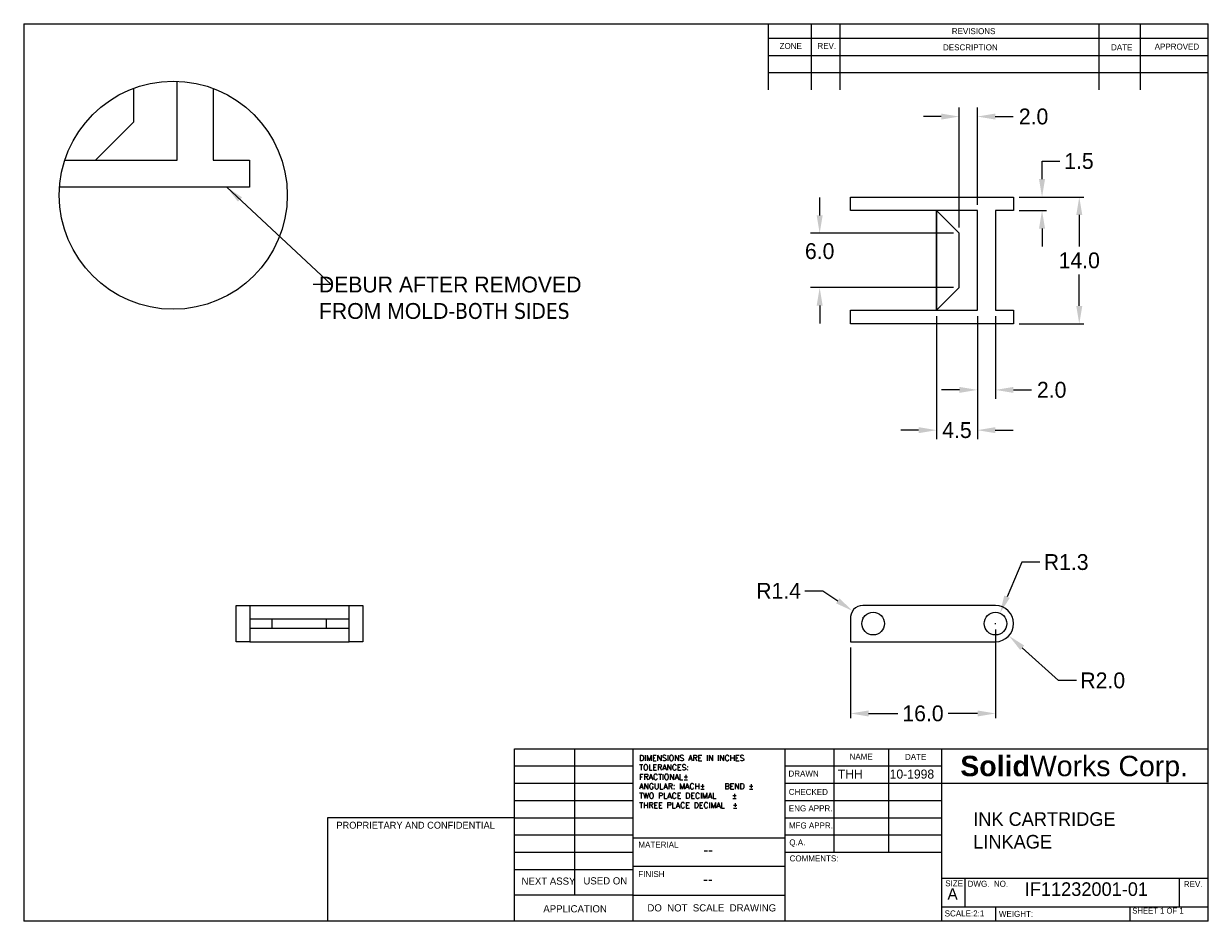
# Model space of a CAD drawing. Extents: x 8 to 270, y 10 to 208.
import ezdxf

# ---------------------------------------------------------------- set-up
doc = ezdxf.new("R2010")
doc.units = 0
doc.header["$LTSCALE"] = 0.1
doc.header["$MEASUREMENT"] = 0
doc.header["$PDSIZE"] = -1
for name, color, linetype in [('Detail', 30, 'Continuous'), ('DIM', 5, 'Continuous'), ('OBJECT', 4, 'Continuous'), ('TITLE', 1, 'Continuous')]:
    doc.layers.add(name, color=color, linetype=linetype)
doc.styles.add('SLDTEXTSTYLE0', font='Century Gothic.TTF')
doc.styles.get("Standard").update_dxf_attribs({"font": 'Century Gothic'})
doc.dimstyles.get("Standard").update_dxf_attribs({"dimtxt": 0.18, "dimasz": 0.18, "dimexe": 0.18, "dimexo": 0.0625, "dimgap": 0.09, "dimtad": 0, "dimtih": 1, "dimtoh": 1, "dimdec": 4, "dimzin": 0, "dimdsep": 46, "dimtxsty": 'Standard', "dimcen": 0.09, "dimadec": 0, "dimazin": 0, "dimtfac": 1, "dimtdec": 4, "dimtofl": 0, "dimtmove": 0, "dimatfit": 0, "dimfxl": 0, "dimtolj": 1, "dimtzin": 0, "dimarcsym": 0})

# ---------------------------------------------------------------- blocks, each defined once
blk = doc.blocks.new('*D2')
at = {"layer": 'DEFPOINTS', "color": 0, "linetype": 'Continuous'}
for p in [(226.99, 169.82), (226.99, 141.82), (241.5, 141.82)]:
    blk.add_point(p, dxfattribs=at)
at = {"layer": 'DIM', "color": 2, "linetype": 'Continuous', "lineweight": 9}
for p, q in [((228.26, 169.82), (242.5, 169.82)), ((228.26, 141.82), (242.5, 141.82))]:
    blk.add_line(p, q, dxfattribs=at)
at = {"layer": 'DIM', "color": 3, "linetype": 'Continuous', "lineweight": 9}
for p, q in [((241.5, 165.86), (241.5, 158.93)), ((241.5, 145.78), (241.5, 152.71))]:
    blk.add_line(p, q, dxfattribs=at)
at = {"layer": 'DIM', "color": 3, "linetype": 'Continuous'}
for points in [[(240.84, 165.86), (242.17, 165.86), (241.5, 169.82)], [(240.84, 145.78), (242.17, 145.78), (241.5, 141.82)]]:
    blk.add_solid(points, dxfattribs=at)
at = {"layer": 'DIM', "color": 1, "linetype": 'Continuous', "insert": (241.5, 155.82), "char_height": 3.5, "attachment_point": 5}
blk.add_mtext('\\A1;14.0', dxfattribs=at)
blk = doc.blocks.new('*D3')
at = {"layer": 'DEFPOINTS', "color": 0, "linetype": 'Continuous'}
for p in [(226.99, 169.82), (233.28, 169.82), (226.99, 166.82)]:
    blk.add_point(p, dxfattribs=at)
at = {"layer": 'DIM', "color": 3, "linetype": 'Continuous', "lineweight": 9}
for p, q in [((233.28, 173.78), (233.28, 177.75)), ((233.28, 177.75), (237.24, 177.75)), ((233.28, 162.86), (233.28, 158.9))]:
    blk.add_line(p, q, dxfattribs=at)
at = {"layer": 'DIM', "color": 2, "linetype": 'Continuous', "lineweight": 9}
for p, q in [((228.26, 169.82), (234.28, 169.82)), ((228.26, 166.82), (234.28, 166.82))]:
    blk.add_line(p, q, dxfattribs=at)
at = {"layer": 'DIM', "color": 3, "linetype": 'Continuous'}
for points in [[(232.61, 173.78), (233.94, 173.78), (233.28, 169.82)], [(232.61, 162.86), (233.94, 162.86), (233.28, 166.82)]]:
    blk.add_solid(points, dxfattribs=at)
at = {"layer": 'DIM', "color": 1, "linetype": 'Continuous', "insert": (241.43, 177.75), "char_height": 3.5, "attachment_point": 5}
blk.add_mtext('\\A1;1.5', dxfattribs=at)
blk = doc.blocks.new('*D4')
at = {"layer": 'DEFPOINTS', "color": 0, "linetype": 'Continuous'}
for p in [(222.99, 75.66), (190.99, 71.66), (222.99, 55.83)]:
    blk.add_point(p, dxfattribs=at)
at = {"layer": 'DIM', "color": 2, "linetype": 'Continuous', "lineweight": 9}
for p, q in [((222.99, 74.39), (222.99, 54.83)), ((190.99, 70.39), (190.99, 54.83))]:
    blk.add_line(p, q, dxfattribs=at)
at = {"layer": 'DIM', "color": 3, "linetype": 'Continuous', "lineweight": 9}
for p, q in [((194.96, 55.83), (201.42, 55.83)), ((219.03, 55.83), (212.56, 55.83))]:
    blk.add_line(p, q, dxfattribs=at)
at = {"layer": 'DIM', "color": 3, "linetype": 'Continuous'}
for points in [[(194.96, 56.49), (194.96, 55.17), (190.99, 55.83)], [(219.03, 56.49), (219.03, 55.17), (222.99, 55.83)]]:
    blk.add_solid(points, dxfattribs=at)
at = {"layer": 'DIM', "color": 1, "linetype": 'Continuous', "insert": (206.99, 55.83), "char_height": 3.5, "attachment_point": 5}
blk.add_mtext('\\A1;16.0', dxfattribs=at)
blk = doc.blocks.new('*D5')
at = {"layer": 'DEFPOINTS', "color": 0, "linetype": 'Continuous'}
for p in [(191.45, 78.46), (193.7, 76.93)]:
    blk.add_point(p, dxfattribs=at)
at = {"layer": 'DIM', "color": 3, "linetype": 'Continuous', "lineweight": 9}
for p, q in [((180.93, 82.91), (184.9, 82.91)), ((184.9, 82.91), (188.17, 80.69))]:
    blk.add_line(p, q, dxfattribs=at)
at = {"layer": 'DIM', "color": 2, "linetype": 'Continuous', "lineweight": 9}
for p, q in [((193.61, 76.93), (193.79, 76.93)), ((193.7, 76.84), (193.7, 77.02))]:
    blk.add_line(p, q, dxfattribs=at)
at = {"layer": 'DIM', "color": 3, "linetype": 'Continuous'}
blk.add_solid([(188.54, 81.23), (187.8, 80.14), (191.45, 78.46)], dxfattribs=at)
at = {"layer": 'DIM', "color": 1, "linetype": 'Continuous', "insert": (175.1, 82.91), "char_height": 3.5, "attachment_point": 5}
blk.add_mtext('\\A1;R1.4', dxfattribs=at)
blk = doc.blocks.new('*D8')
at = {"layer": 'DEFPOINTS', "color": 0, "linetype": 'Continuous'}
for p in [(223.98, 77.96), (222.99, 75.66)]:
    blk.add_point(p, dxfattribs=at)
at = {"layer": 'DIM', "color": 3, "linetype": 'Continuous', "lineweight": 9}
for p, q in [((228.84, 89.23), (225.55, 81.6)), ((232.8, 89.23), (228.84, 89.23))]:
    blk.add_line(p, q, dxfattribs=at)
at = {"layer": 'DIM', "color": 2, "linetype": 'Continuous', "lineweight": 9}
for p, q in [((222.9, 75.66), (223.08, 75.66)), ((222.99, 75.57), (222.99, 75.75))]:
    blk.add_line(p, q, dxfattribs=at)
at = {"layer": 'DIM', "color": 3, "linetype": 'Continuous'}
blk.add_solid([(224.94, 81.86), (226.16, 81.34), (223.98, 77.96)], dxfattribs=at)
at = {"layer": 'DIM', "color": 1, "linetype": 'Continuous', "insert": (238.61, 89.23), "char_height": 3.5, "attachment_point": 5}
blk.add_mtext('\\A1;R1.3', dxfattribs=at)
blk = doc.blocks.new('*D9')
at = {"color": 2, "linetype": 'Continuous', "lineweight": 9}
for p, q in [((218.99, 143.55), (218.99, 125.25)), ((222.99, 143.55), (222.99, 125.25))]:
    blk.add_line(p, q, dxfattribs=at)
at = {"color": 3, "linetype": 'Continuous', "lineweight": 9}
for p, q in [((215.03, 127.25), (211.07, 127.25)), ((226.96, 127.25), (230.92, 127.25))]:
    blk.add_line(p, q, dxfattribs=at)
at = {"color": 3, "linetype": 'Continuous'}
for points in [[(215.03, 127.91), (215.03, 126.59), (218.99, 127.25)], [(226.96, 127.91), (226.96, 126.59), (222.99, 127.25)]]:
    blk.add_solid(points, dxfattribs=at)
at = {"layer": 'DEFPOINTS', "color": 0, "linetype": 'Continuous'}
for p in [(218.99, 144.82), (222.99, 144.82), (222.99, 127.25)]:
    blk.add_point(p, dxfattribs=at)
at = {"color": 1, "linetype": 'Continuous', "insert": (235.41, 127.25), "char_height": 3.5, "attachment_point": 5}
blk.add_mtext('\\A1;2.0', dxfattribs=at)
blk = doc.blocks.new('*D10')
at = {"color": 3, "linetype": 'Continuous', "lineweight": 9}
for p, q in [((184.17, 165.78), (184.17, 169.75)), ((184.17, 145.86), (184.17, 141.9))]:
    blk.add_line(p, q, dxfattribs=at)
at = {"color": 2, "linetype": 'Continuous', "lineweight": 9}
for p, q in [((213.72, 161.82), (182.17, 161.82)), ((213.72, 149.82), (182.17, 149.82))]:
    blk.add_line(p, q, dxfattribs=at)
at = {"color": 3, "linetype": 'Continuous'}
for points in [[(183.51, 165.78), (184.83, 165.78), (184.17, 161.82)], [(183.51, 145.86), (184.83, 145.86), (184.17, 149.82)]]:
    blk.add_solid(points, dxfattribs=at)
at = {"layer": 'DEFPOINTS', "color": 0, "linetype": 'Continuous'}
for p in [(184.17, 161.82), (214.99, 161.82), (214.99, 149.82)]:
    blk.add_point(p, dxfattribs=at)
at = {"color": 1, "linetype": 'Continuous', "insert": (184.17, 157.86), "char_height": 3.5, "attachment_point": 5}
blk.add_mtext('\\A1;6.0', dxfattribs=at)
blk = doc.blocks.new('*D11')
at = {"color": 2, "linetype": 'Continuous', "lineweight": 9}
for p, q in [((214.99, 163.09), (214.99, 189.58)), ((218.99, 168.09), (218.99, 189.58))]:
    blk.add_line(p, q, dxfattribs=at)
at = {"color": 3, "linetype": 'Continuous', "lineweight": 9}
for p, q in [((211.03, 187.58), (207.07, 187.58)), ((222.96, 187.58), (226.92, 187.58))]:
    blk.add_line(p, q, dxfattribs=at)
at = {"color": 3, "linetype": 'Continuous'}
for points in [[(211.03, 188.24), (211.03, 186.92), (214.99, 187.58)], [(222.96, 188.24), (222.96, 186.92), (218.99, 187.58)]]:
    blk.add_solid(points, dxfattribs=at)
at = {"layer": 'DEFPOINTS', "color": 0, "linetype": 'Continuous'}
for p in [(218.99, 187.58), (218.99, 166.82), (214.99, 161.82)]:
    blk.add_point(p, dxfattribs=at)
at = {"color": 1, "linetype": 'Continuous', "insert": (231.41, 187.58), "char_height": 3.5, "attachment_point": 5}
blk.add_mtext('\\A1;2.0', dxfattribs=at)
blk = doc.blocks.new('*D12')
at = {"color": 2, "linetype": 'Continuous', "lineweight": 9}
for p, q in [((222.9, 75.66), (223.08, 75.66)), ((222.99, 75.57), (222.99, 75.75))]:
    blk.add_line(p, q, dxfattribs=at)
at = {"color": 3, "linetype": 'Continuous', "lineweight": 9}
for p, q in [((236.9, 63.11), (228.91, 70.33)), ((240.86, 63.11), (236.9, 63.11))]:
    blk.add_line(p, q, dxfattribs=at)
at = {"color": 3, "linetype": 'Continuous'}
blk.add_solid([(229.35, 70.82), (228.46, 69.84), (225.96, 72.98)], dxfattribs=at)
at = {"layer": 'DEFPOINTS', "color": 0, "linetype": 'Continuous'}
for p in [(222.99, 75.66), (225.96, 72.98)]:
    blk.add_point(p, dxfattribs=at)
at = {"color": 1, "linetype": 'Continuous', "insert": (246.69, 63.11), "char_height": 3.5, "attachment_point": 5}
blk.add_mtext('\\A1;R2.0', dxfattribs=at)
blk = doc.blocks.new('*D13')
at = {"color": 2, "linetype": 'Continuous', "lineweight": 9}
for p, q in [((209.99, 143.55), (209.99, 116.36)), ((218.99, 143.55), (218.99, 116.36))]:
    blk.add_line(p, q, dxfattribs=at)
at = {"color": 3, "linetype": 'Continuous', "lineweight": 9}
for p, q in [((206.03, 118.36), (202.07, 118.36)), ((222.96, 118.36), (226.92, 118.36))]:
    blk.add_line(p, q, dxfattribs=at)
at = {"color": 3, "linetype": 'Continuous'}
for points in [[(206.03, 119.02), (206.03, 117.7), (209.99, 118.36)], [(222.96, 119.02), (222.96, 117.7), (218.99, 118.36)]]:
    blk.add_solid(points, dxfattribs=at)
at = {"layer": 'DEFPOINTS', "color": 0, "linetype": 'Continuous'}
for p in [(209.99, 144.82), (218.99, 144.82), (218.99, 118.36)]:
    blk.add_point(p, dxfattribs=at)
at = {"color": 1, "linetype": 'Continuous', "insert": (214.49, 118.36), "char_height": 3.5, "attachment_point": 5}
blk.add_mtext('\\A1;4.5', dxfattribs=at)

msp = doc.modelspace()

# ---------------------------------------------------------------- linework, layer by layer
at = {"layer": 'Detail', "linetype": 'Continuous'}
msp.add_line((32.7, 186.43), (32.7, 193.83), dxfattribs=at)
at = {"layer": 'Detail', "linetype": 'Continuous', "flags": 128}
for points in [[(50.25, 193.79), (50.25, 177.98), (58.25, 177.98), (58.25, 171.98), (16.31, 171.98)], [(24.25, 177.98), (42.25, 177.98), (42.25, 195.38)], [(24.25, 177.98), (32.7, 186.43)], [(17.48, 177.98), (24.25, 177.98)]]:
    msp.add_lwpolyline(points, dxfattribs=at)
at = {"layer": 'Detail', "linetype": 'Continuous'}
msp.add_circle((41.42, 170.22), 25.17, dxfattribs=at)
at = {"layer": 'OBJECT', "linetype": 'Continuous'}
for p, q in [((58.29, 79.66), (80.29, 79.66)), ((63.29, 76.66), (58.29, 76.66)), ((63.29, 74.66), (63.29, 76.66)), ((75.29, 76.66), (63.29, 76.66)), ((75.29, 74.66), (75.29, 76.66)), ((80.29, 76.66), (75.29, 76.66)), ((58.29, 74.66), (63.29, 74.66)), ((63.29, 74.66), (75.29, 74.66)), ((75.29, 74.66), (80.29, 74.66)), ((58.29, 71.66), (80.29, 71.66))]:
    msp.add_line(p, q, dxfattribs=at)
at = {"layer": 'OBJECT', "linetype": 'Continuous', "flags": 128}
for points in [[(209.99, 166.82), (190.99, 166.82), (190.99, 169.82), (226.99, 169.82), (226.99, 166.82), (222.99, 166.82), (222.99, 144.82), (226.99, 144.82), (226.99, 141.82), (190.99, 141.82), (190.99, 144.82), (209.99, 144.82)], [(209.99, 144.82), (214.99, 149.82), (214.99, 161.82), (209.99, 166.82)], [(209.99, 144.82), (218.99, 144.82), (218.99, 166.82), (209.99, 166.82)], [(55.29, 79.66), (58.29, 79.66), (58.29, 71.66), (55.29, 71.66)], [(83.29, 71.66), (80.29, 71.66), (80.29, 79.66), (83.29, 79.66)]]:
    msp.add_lwpolyline(points, close=True, dxfattribs=at)
msp.add_lwpolyline([(222.99, 79.66), (193.69, 79.65, 0.443559), (190.99, 76.66), (190.99, 71.66), (222.99, 71.66, 1), (222.99, 79.66)], format="xyb", dxfattribs=at)
at = {"layer": 'OBJECT', "linetype": 'Continuous'}
for centre in [(195.99, 75.66), (222.99, 75.66)]:
    msp.add_circle(centre, 2.5, dxfattribs=at)
at = {"layer": 'TITLE'}
for p, q in [((8.38, 208.08), (270, 208.08)), ((8.38, 208.08), (8.38, 9.96)), ((182.37, 193.47), (182.37, 208.08)), ((188.72, 193.47), (188.72, 208.08)), ((245.87, 193.47), (245.87, 208.08)), ((255.01, 193.47), (255.01, 208.08)), ((270, 9.96), (270, 208.08)), ((172.85, 204.9), (270, 204.9)), ((172.85, 201.09), (270, 201.09)), ((172.85, 197.28), (270, 197.28)), ((116.77, 9.96), (116.77, 48.06)), ((116.77, 48.06), (143, 48.06)), ((130.03, 48.06), (130.03, 15.74)), ((143, 9.96), (143, 48.06)), ((143, 48.06), (270, 48.06)), ((176.45, 48.06), (176.45, 9.96)), ((187.29, 48.06), (187.29, 25.2)), ((199.38, 48.06), (199.38, 25.2)), ((211.11, 48.06), (211.11, 9.96)), ((116.77, 44.25), (143, 44.25)), ((176.45, 44.25), (211.11, 44.25)), ((116.77, 40.44), (143, 40.44)), ((176.45, 40.44), (270, 40.44)), ((116.77, 36.63), (143, 36.63)), ((176.45, 36.63), (211.11, 36.63)), ((116.77, 32.82), (75.44, 32.82)), ((75.44, 32.82), (75.44, 9.96)), ((116.77, 32.82), (143, 32.82)), ((176.45, 32.82), (211.11, 32.82)), ((116.77, 29.01), (143, 29.01)), ((176.45, 29.01), (211.11, 29.01)), ((176.45, 28.31), (143, 28.31)), ((116.77, 25.2), (143, 25.2)), ((176.45, 25.2), (211.11, 25.2)), ((116.77, 21.39), (143, 21.39)), ((143, 22.09), (176.45, 22.09)), ((211.11, 19.48), (270, 19.48)), ((216.21, 19.48), (216.21, 13.13)), ((263.57, 19.48), (263.57, 13.13)), ((143, 15.74), (116.77, 15.74)), ((143, 15.74), (176.45, 15.74)), ((211.11, 13.13), (270, 13.13)), ((222.99, 13.13), (222.99, 9.96)), ((252.69, 13.13), (252.69, 9.96)), ((270, 9.96), (8.38, 9.96))]:
    msp.add_line(p, q, dxfattribs=at)
at = {"layer": 'TITLE', "linetype": 'Continuous'}
msp.add_line((172.85, 193.47), (172.85, 208.08), dxfattribs=at)

# ---------------------------------------------------------------- texts
at = {"layer": 'Detail', "color": 1, "linetype": 'Continuous', "insert": (73.57, 152.26), "char_height": 3.5, "attachment_point": 1}
msp.add_mtext('{\\Fcentury gothic;DEBUR AFTER REMOVED \\PFROM MOLD\\fTahoma|b0|i0|c0|p32;-BOTH SIDES}', dxfattribs=at)
at = {"layer": 'TITLE', "color": 7, "attachment_point": 1, "style": 'SLDTEXTSTYLE0'}
for s, insert, char_height in [('REVISIONS', (213.35, 207.1), 1.323), ('ZONE', (175.32, 203.83), 1.323), ('REV.', (183.67, 203.85), 1.323), ('DESCRIPTION', (211.41, 203.52), 1.3229), ('DATE', (248.52, 203.54), 1.323), ('APPROVED', (258.16, 203.69), 1.323), ('{\\Fromans.shx;DIMENSIONS ARE IN INCHES\\PTOLERANCES:\\PFRACTIONAL%%p\\PANGULAR: MACH%%p     BEND %%p\\PTWO PLACE DECIMAL    %%p\\PTHREE PLACE DECIMAL  %%p}', (144.31, 46.63), 1.25), ('NAME', (190.78, 46.97), 1.323), ('DATE', (203.01, 46.92), 1.323), ('{\\fArial|b1|i0|c0|p34;\\C1;Solid\\fArial|b0|i0|c0|p34;Works Corp.}', (215.23, 46.49), 4.5), ('DRAWN', (177.28, 43.22), 1.323), ('CHECKED', (177.35, 39.17), 1.323), ('ENG APPR.', (177.36, 35.55), 1.323), ('PROPRIETARY AND CONFIDENTIAL', (77.44, 31.93), 1.524), ('MFG APPR.', (177.37, 31.77), 1.323), ('MATERIAL', (144.14, 27.53), 1.323), ('Q.A.', (177.47, 28.03), 1.323), ('--', (158.49, 26.92), 2.381), ('COMMENTS:', (177.53, 24.5), 1.323), ('FINISH', (144.11, 21.05), 1.323), ('NEXT ASSY', (118.33, 19.62), 1.587), ('USED ON', (132, 19.68), 1.587), ('--', (158.43, 20.48), 2.381), ('SIZE', (211.9, 19.01), 1.323), ('DWG.  NO.', (216.85, 18.9), 1.323), ('REV.', (264.6, 18.82), 1.323), ('A', (212.39, 17.26), 2.54), ('APPLICATION', (123.14, 13.51), 1.5875), ('DO  NOT  SCALE  DRAWING', (146.13, 13.72), 1.5875), ('SCALE:2:1', (211.78, 12.35), 1.323), ('WEIGHT:', (223.75, 12.26), 1.323), ('SHEET 1 OF 1', (253.21, 12.93), 1.27)]:
    msp.add_mtext(s, dxfattribs=dict(at, insert=insert, char_height=char_height))
at = {"layer": 'TITLE', "linetype": 'Continuous', "attachment_point": 1}
for s, insert, char_height, width in [('{\\Fcentury gothic;THH        10-1998}', (188.19, 43.45), 2, 21.2016), ('{\\Fcentury gothic;INK CARTRIDGE LINKAGE}', (218.09, 34.02), 3, 46.47), ('{\\Fcentury gothic;IF11232001-01}', (229.47, 18.56), 3, 31.3)]:
    msp.add_mtext(s, dxfattribs=dict(at, insert=insert, char_height=char_height, width=width))

# ---------------------------------------------------------------- dimensions: what is measured, and where the dimension line sits
at = {"linetype": 'Continuous'}
for base, p1, p2, picture, middle in [((218.99, 187.58), (214.99, 161.82), (218.99, 166.82), '*D11', (231.41, 187.58)), ((218.99, 118.36), (209.99, 144.82), (218.99, 144.82), '*D13', (214.49, 118.36)), ((222.99, 127.25), (218.99, 144.82), (222.99, 144.82), '*D9', (235.41, 127.25))]:
    dim = msp.add_linear_dim(base=base, p1=p1, p2=p2, dimstyle='Standard', override={"dimtxt": 3.5, "dimasz": 3.9624, "dimexe": 2, "dimexo": 1.27, "dimgap": 1.27, "dimdec": 1, "dimlfac": 0.5, "dimdle": 3.175, "dimclrd": 3, "dimclre": 2, "dimclrt": 1, "dimtdec": 1, "dimatfit": 3, "dimlwd": 9, "dimlwe": 9}, dxfattribs=at)
    dim.commit()
    dim.dimension.update_dxf_attribs({"geometry": picture, "text_midpoint": middle})
dim = msp.add_linear_dim(base=(184.17, 161.82), p1=(214.99, 149.82), p2=(214.99, 161.82), angle=90, dimstyle='Standard', override={"dimtxt": 3.5, "dimasz": 3.9624, "dimexe": 2, "dimexo": 1.27, "dimgap": 1.27, "dimdec": 1, "dimlfac": 0.5, "dimdle": 3.175, "dimclrd": 3, "dimclre": 2, "dimclrt": 1, "dimtdec": 1, "dimatfit": 3, "dimlwd": 9, "dimlwe": 9}, dxfattribs=at)
dim.commit()
dim.dimension.update_dxf_attribs({"geometry": '*D10', "text_midpoint": (184.17, 157.86)})
dim = msp.add_radius_dim(center=(222.99, 75.66), mpoint=(225.96, 72.98), dimstyle='Standard', override={"dimtxt": 3.5, "dimasz": 3.9624, "dimexe": 2, "dimexo": 1.27, "dimgap": 1.27, "dimdec": 1, "dimlfac": 0.5, "dimdle": 3.175, "dimclrd": 3, "dimclre": 2, "dimclrt": 1, "dimtdec": 1, "dimatfit": 3, "dimlwd": 9, "dimlwe": 9}, dxfattribs=at)
dim.commit()
dim.dimension.update_dxf_attribs({"geometry": '*D12', "text_midpoint": (246.69, 63.11)})
at = {"layer": 'DIM', "linetype": 'Continuous'}
for base, p1, p2, picture, middle in [((233.28, 169.82), (226.99, 166.82), (226.99, 169.82), '*D3', (241.43, 177.75)), ((241.5, 141.82), (226.99, 169.82), (226.99, 141.82), '*D2', (241.5, 155.82))]:
    dim = msp.add_linear_dim(base=base, p1=p1, p2=p2, angle=270, dimstyle='Standard', override={"dimtxt": 3.5, "dimasz": 3.9624, "dimexe": 1, "dimexo": 1.27, "dimgap": 1.27, "dimdec": 1, "dimlfac": 0.5, "dimdle": 3.175, "dimclrd": 3, "dimclre": 2, "dimclrt": 1, "dimtdec": 1, "dimatfit": 3, "dimlwd": 9, "dimlwe": 9}, dxfattribs=at)
    dim.commit()
    dim.dimension.update_dxf_attribs({"geometry": picture, "text_midpoint": middle})
for center, mpoint, picture, middle in [((222.9939, 75.6619), (223.9833, 77.9578), '*D8', (238.6112, 89.2311)), ((193.7, 76.93), (191.45, 78.46), '*D5', (175.1, 82.91))]:
    dim = msp.add_radius_dim(center=center, mpoint=mpoint, dimstyle='Standard', override={"dimtxt": 3.5, "dimasz": 3.9624, "dimexe": 1, "dimexo": 1.27, "dimgap": 1.27, "dimdec": 1, "dimlfac": 0.5, "dimdle": 3.175, "dimclrd": 3, "dimclre": 2, "dimclrt": 1, "dimtdec": 1, "dimatfit": 3, "dimlwd": 9, "dimlwe": 9}, dxfattribs=at)
    dim.commit()
    dim.dimension.update_dxf_attribs({"geometry": picture, "text_midpoint": middle})
dim = msp.add_linear_dim(base=(222.99, 55.83), p1=(190.99, 71.66), p2=(222.99, 75.66), dimstyle='Standard', override={"dimtxt": 3.5, "dimasz": 3.9624, "dimexe": 1, "dimexo": 1.27, "dimgap": 1.27, "dimdec": 1, "dimlfac": 0.5, "dimdle": 3.175, "dimclrd": 3, "dimclre": 2, "dimclrt": 1, "dimtdec": 1, "dimatfit": 3, "dimlwd": 9, "dimlwe": 9}, dxfattribs=at)
dim.commit()
dim.dimension.update_dxf_attribs({"geometry": '*D4', "text_midpoint": (206.99, 55.83)})

# ---------------------------------------------------------------- leaders
at = {"layer": 'Detail', "linetype": 'Continuous'}
msp.add_leader([(53.25, 171.98), (76.26, 150.51), (72.3, 150.51)], dimstyle='Standard', override={"dimtxt": 3.5, "dimasz": 3.9624, "dimexe": 1, "dimexo": 1.27, "dimgap": 1.27, "dimtad": 0, "dimdec": 1, "dimlfac": 0.5, "dimdle": 3.175, "dimclrd": 3, "dimclre": 2, "dimclrt": 1, "dimtdec": 1, "dimatfit": 3, "dimlwd": 9, "dimlwe": 9}, dxfattribs=at)

doc.saveas('drawing.dxf')
